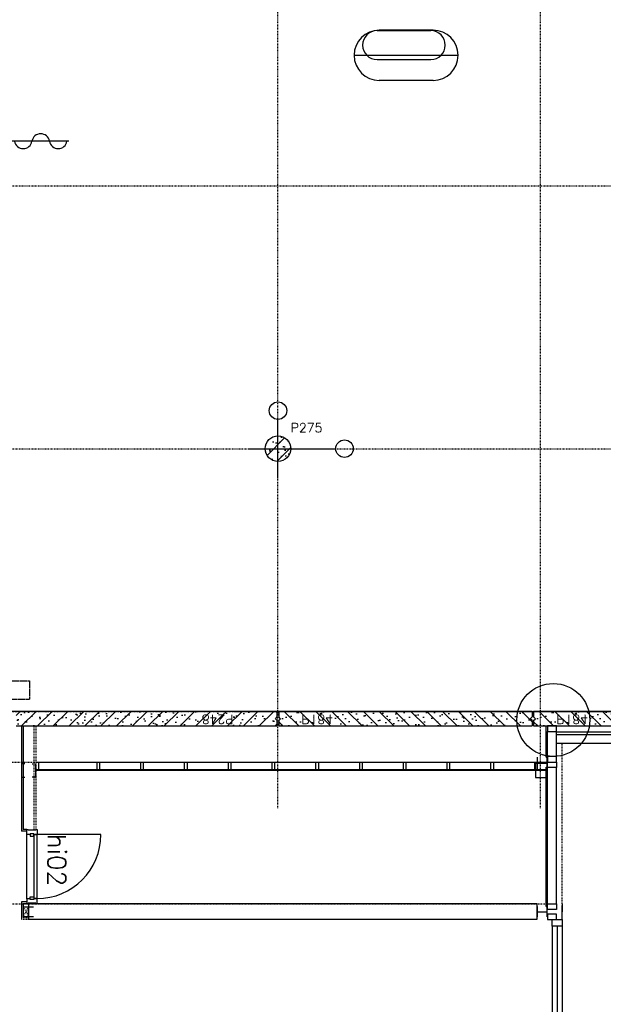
# Model space of a CAD drawing. Extents: x 0 to 1537, y 0 to 841.
# Tile 24 of 58: x 697 to 777, y 104 to 239. Entities that reach past the tile are written whole.
import ezdxf

# ---------------------------------------------------------------- set-up
doc = ezdxf.new("R2010")
doc.units = 0
doc.header["$PDSIZE"] = 2
for name, pattern in [('B0402', [9.375, 6.25, -3.125]), ('DASHDOT', [25.4, 12.7, -6.35, 0, -6.35]), ('DASHDOT2', [12.7, 6.35, -3.175, 0, -3.175]), ('E0001', [1, 1, 0]), ('HIDDEN2', [4.7625, 3.175, -1.5875])]:
    doc.linetypes.add(name, pattern=pattern)
for name, color, linetype in [('AB$1A---_ATTRIB', 9, 'CONTINUOUS'), ('AL$1A---_ALGEMEEN', 9, 'CONTINUOUS'), ('AT$1A---_TEKSTB', 8, 'CONTINUOUS'), ('GOTEN', 3, 'CONTINUOUS'), ('STRAMIEN', 1, 'CONTINUOUS'), ('VITELDATA', 1, 'CONTINUOUS')]:
    doc.layers.add(name, color=color, linetype=linetype)
doc.styles.add('B-01', font='romans.shx', dxfattribs={"width": 1.2})
doc.styles.add('ROMANS', font='romans.shx', dxfattribs={"height": 300})

# ---------------------------------------------------------------- blocks, each defined once
blk = doc.blocks.new('-STR-H2')
at = {"layer": 'AL$1A---_ALGEMEEN', "linetype": 'DASHDOT', "ltscale": 0.5}
blk.add_line((-3600, 0), (-9880, 0), dxfattribs=at)
at = {"layer": 'AL$1A---_ALGEMEEN', "linetype": 'Continuous', "ltscale": 2}
blk.add_circle((-10000, 0), 120, dxfattribs=at)
for p in [(-8560, 0), (-4960, 0)]:
    blk.add_point(p, dxfattribs=at)
blk = doc.blocks.new('-STR-P2')
at = {"layer": 'AL$1A---_ALGEMEEN', "linetype": 'DASHDOT', "ltscale": 0.1}
for p, q in [((0, -401), (0, 401)), ((-401, 0), (793, 0))]:
    blk.add_line(p, q, dxfattribs=at)
at = {"layer": 'AL$1A---_ALGEMEEN', "linetype": 'Continuous', "ltscale": 2}
for centre in [(0, 521), (913, 0)]:
    blk.add_circle(centre, 120, dxfattribs=at)
blk.add_point((0, 0), dxfattribs=at)
blk = doc.blocks.new('XREF_B-A3-II-112')
at = {"layer": 'AL$1A---_ALGEMEEN', "ltscale": 2}
h = blk.add_hatch(dxfattribs=at)
h.set_pattern_fill('PREFB', color=8, scale=8, angle=180, style=0)
h.set_pattern_definition([(225, (86663.04, 40203.07), (108.61, -108.61), []), (197, (86663.04, 40203.07), (-41.26, -127.724), [0, -130.56, -73.92, 0, -107.52]), (228, (86663.04, 40203.07), (29.465, -129.875), [0, -129.28, 0, -131.84, 0, -106.24]), (251, (86663.04, 40203.07), (76.66, -107.62), [0, -128, 0, -768, -105.28])])
h.paths.add_polyline_path([(86838, 40203, 1), (86488, 40203, 1)])
h = blk.add_hatch(dxfattribs=at)
h.set_pattern_fill('PREFB', color=8, scale=8, angle=360, style=0)
h.set_pattern_definition([(45, (86663.04, 36603.07), (-108.6116, 108.6116), []), (17, (86663.04, 36603.07), (41.26, 127.7242), [0, -130.56, -73.92, 0, -107.52]), (48, (86663.04, 36603.07), (-29.465, 129.875), [0, -129.28, 0, -131.84, 0, -106.24]), (71, (86663.04, 36603.07), (-76.6585, 107.621), [0, -128, 0, -768, -105.28])])
h.paths.add_polyline_path([(83073, 36403), (86653, 36403), (86653, 36478), (86628, 36503), (86653, 36528), (86653, 36603), (83073, 36603), (83073, 36528), (83098, 36503), (83073, 36478)])
at = {"layer": 'AL$1A---_ALGEMEEN'}
h = blk.add_hatch(dxfattribs=at)
h.set_pattern_fill('PREFB', color=8, scale=8, angle=180, style=0)
h.set_pattern_definition([(135, (86768.04, 36603.07), (108.6116, 108.6116), []), (163, (86768.04, 36603.07), (-41.26, 127.724), [0, -130.56, -73.92, 0, -107.52]), (132, (86768.04, 36603.07), (29.465, 129.875), [0, -129.28, 0, -131.84, 0, -106.24]), (109, (86768.04, 36603.07), (76.6585, 107.621), [0, -128, 0, -768, -105.28])])
h.paths.add_polyline_path([(90148, 36528), (90123, 36503), (90148, 36478), (90148, 36403), (86673, 36403), (86673, 36478), (86698, 36503), (86673, 36528), (86673, 36603), (90148, 36603)])
h = blk.add_hatch(dxfattribs=at)
h.set_pattern_fill('PREFB', color=8, scale=8, angle=180, style=0)
h.set_pattern_definition([(135, (90263.04, 36603.07), (108.6116, 108.6116), []), (163, (90263.04, 36603.07), (-41.26, 127.724), [0, -130.56, -73.92, 0, -107.52]), (132, (90263.04, 36603.07), (29.465, 129.875), [0, -129.28, 0, -131.84, 0, -106.24]), (109, (90263.04, 36603.07), (76.6585, 107.621), [0, -128, 0, -768, -105.28])])
h.paths.add_polyline_path([(93643, 36528), (93618, 36503), (93643, 36478), (93643, 36403), (90168, 36403), (90168, 36478), (90193, 36503), (90168, 36528), (90168, 36603), (93643, 36603)])
at = {"layer": 'AL$1A---_ALGEMEEN', "color": 8, "linetype": 'ByBlock'}
for p, q in [((88759, 45930), (88021, 45930)), ((88790, 45936), (88050, 45936)), ((87706, 45593), (89133, 45593)), ((88761, 45531), (88021, 45531)), ((88790, 45250), (88050, 45250)), ((90480, 36403), (90360, 36403)), ((90360, 36403), (90360, 36327)), ((90360, 36327), (90480, 36327)), ((90480, 36327), (90480, 36403)), ((90480, 35984), (90360, 35984)), ((90360, 35984), (90360, 35908)), ((90360, 35832), (90360, 35908)), ((90360, 35908), (90480, 35908)), ((90360, 35908), (90480, 35908)), ((90480, 35908), (90480, 35984)), ((90480, 35908), (90480, 35832)), ((90480, 35832), (90360, 35832)), ((90360, 33890), (90360, 33966)), ((90360, 33966), (90480, 33966)), ((90480, 33890), (90360, 33890)), ((90480, 33966), (90480, 33890)), ((90560, 33966), (90560, 33858)), ((90560, 33750), (90560, 33858)), ((90421, 33660), (90421, 29956)), ((90421, 33651), (90421, 32824)), ((90490, 33660), (90490, 31898)), ((90490, 33651), (90490, 32824)), ((90560, 33660), (90560, 29956)), ((90560, 33651), (90560, 32824))]:
    blk.add_line(p, q, dxfattribs=at)
at = {"layer": 'AL$1A---_ALGEMEEN', "color": 8, "ltscale": 2}
for p, q in [((83794, 44416), (82498, 44416)), ((83145, 36403), (83145, 34960)), ((83170, 36403), (83170, 34985)), ((90480, 36323), (94143, 36323)), ((94183, 36283), (90480, 36283)), ((90480, 36168), (90480, 36283)), ((90480, 36168), (94298, 36168)), ((83341, 35908), (90217, 35908)), ((83379, 35908), (83379, 35808)), ((84179, 35908), (84217, 35908)), ((84179, 35908), (84179, 35808)), ((84217, 35908), (84217, 35808)), ((84779, 35908), (84817, 35908)), ((84779, 35908), (84779, 35808)), ((84817, 35908), (84817, 35808)), ((85379, 35908), (85417, 35908)), ((85379, 35908), (85379, 35808)), ((85417, 35908), (85417, 35808)), ((85979, 35908), (86017, 35908)), ((85979, 35908), (85979, 35808)), ((86017, 35908), (86017, 35808)), ((86579, 35908), (86617, 35908)), ((86579, 35908), (86579, 35808)), ((86617, 35908), (86617, 35808)), ((87179, 35908), (87217, 35908)), ((87179, 35908), (87179, 35808)), ((87217, 35908), (87217, 35808)), ((87779, 35908), (87817, 35908)), ((87779, 35908), (87779, 35808)), ((87817, 35908), (87817, 35808)), ((88379, 35908), (88417, 35908)), ((88379, 35908), (88379, 35808)), ((88417, 35908), (88417, 35808)), ((88979, 35908), (89017, 35908)), ((88979, 35908), (88979, 35808)), ((89017, 35908), (89017, 35808)), ((89579, 35908), (89617, 35908)), ((89579, 35908), (89579, 35808)), ((89617, 35908), (89617, 35808)), ((90179, 35908), (90217, 35908)), ((90179, 35908), (90179, 35808)), ((90217, 35908), (90217, 35808)), ((90341, 35978), (90360, 35978)), ((83341, 35808), (90341, 35808)), ((83341, 35799), (90341, 35799)), ((90341, 35838), (90360, 35838)), ((83221, 34960), (83145, 34960)), ((83221, 34985), (83170, 34985)), ((83221, 34918), (83221, 34985)), ((83239, 34985), (83239, 34976)), ((83341, 34976), (83239, 34976)), ((83341, 34985), (83341, 34976)), ((83341, 34985), (83360, 34985)), ((83360, 34985), (83360, 34918)), ((83221, 34035), (83221, 34918)), ((83264, 34918), (83221, 34918)), ((83317, 34927), (83264, 34927)), ((83264, 34927), (83264, 34918)), ((83317, 34927), (83317, 34918)), ((83360, 34918), (83317, 34918)), ((84236, 34916), (83357, 34916)), ((83360, 34035), (83360, 34918)), ((83221, 34035), (83221, 33968)), ((83264, 34035), (83221, 34035)), ((83264, 34026), (83264, 34035)), ((83317, 34026), (83264, 34026)), ((83317, 34026), (83317, 34035)), ((83360, 34035), (83317, 34035)), ((83360, 33968), (83360, 34035)), ((83145, 33993), (83145, 33754)), ((83221, 33993), (83145, 33993)), ((83170, 33968), (83170, 33779)), ((83221, 33968), (83170, 33968)), ((83239, 33968), (83239, 33977)), ((83341, 33977), (83239, 33977)), ((83341, 33968), (83341, 33977)), ((83341, 33968), (83360, 33968)), ((90341, 33928), (90360, 33928)), ((90560, 33858), (90560, 33943))]:
    blk.add_line(p, q, dxfattribs=at)
at = {"layer": 'AL$1A---_ALGEMEEN', "color": 8, "linetype": 'DASHDOT', "ltscale": 0.5}
for p, q in [((86873, 36603), (82360, 36603)), ((86059, 36603), (91462, 36603)), ((89554, 36603), (94957, 36603))]:
    blk.add_line(p, q, dxfattribs=at)
at = {"layer": 'AL$1A---_ALGEMEEN', "color": 8, "linetype": 'Continuous'}
for p, q in [((86653, 36603), (83073, 36603)), ((86653, 36528), (86653, 36603)), ((86673, 36603), (86673, 36528)), ((90148, 36603), (86673, 36603)), ((90148, 36603), (90148, 36528)), ((90168, 36603), (90168, 36528)), ((93643, 36603), (90168, 36603)), ((86628, 36503), (86653, 36528)), ((86653, 36478), (86628, 36503)), ((86653, 36403), (86653, 36478)), ((86698, 36503), (86673, 36528)), ((86673, 36478), (86698, 36503)), ((86673, 36478), (86673, 36403)), ((90123, 36503), (90148, 36528)), ((90148, 36478), (90123, 36503)), ((90148, 36478), (90148, 36403)), ((90193, 36503), (90168, 36528)), ((90168, 36478), (90193, 36503)), ((90168, 36478), (90168, 36403)), ((83073, 36403), (86653, 36403)), ((86673, 36403), (90148, 36403)), ((90168, 36403), (93643, 36403)), ((83193, 35885), (83148, 35885)), ((83148, 35885), (83148, 35702)), ((83293, 35885), (83338, 35885)), ((83338, 35885), (83338, 35702)), ((90350, 35888), (90192, 35888)), ((90192, 35888), (90192, 35698)), ((83148, 35702), (83193, 35702)), ((83338, 35702), (83293, 35702)), ((90192, 35698), (90350, 35698))]:
    blk.add_line(p, q, dxfattribs=at)
at = {"layer": 'AL$1A---_ALGEMEEN', "color": 8, "linetype": 'DASHDOT2', "ltscale": 2}
for p, q in [((83316, 36403), (83316, 34976)), ((83341, 36403), (83341, 34976)), ((90560, 33966), (90560, 36158)), ((83145, 33754), (83243, 33754)), ((83170, 33779), (83243, 33779))]:
    blk.add_line(p, q, dxfattribs=at)
at = {"layer": 'AL$1A---_ALGEMEEN', "color": 8}
for p, q in [((90341, 35978), (90341, 36403)), ((90360, 35908), (90360, 36327)), ((90480, 35984), (90480, 36323)), ((90341, 33928), (90341, 35838)), ((90360, 33966), (90360, 35832)), ((90480, 33966), (90480, 35828)), ((90217, 33964), (83243, 33964)), ((83243, 33964), (83243, 33754)), ((90217, 33754), (90217, 33964)), ((83243, 33754), (90217, 33754))]:
    blk.add_line(p, q, dxfattribs=at)
at = {"layer": 'AL$1A---_ALGEMEEN', "color": 8, "linetype": 'DASHDOT2', "ltscale": 0.5}
blk.add_line((80780, 35908), (90217, 35908), dxfattribs=at)
at = {"layer": 'AL$1A---_ALGEMEEN', "color": 8, "linetype": 'B0402', "ltscale": 0.5}
blk.add_line((80773, 33968), (90421, 33968), dxfattribs=at)
at = {"layer": 'AL$1A---_ALGEMEEN', "color": 8, "linetype": 'HIDDEN2', "ltscale": 0.1}
for p, q in [((83173, 33925), (83243, 33797)), ((83173, 33792), (83243, 33920))]:
    blk.add_line(p, q, dxfattribs=at)
at = {"layer": 'AL$1A---_ALGEMEEN', "color": 8, "linetype": 'ByBlock', "ltscale": 2}
for points in [[(90217, 35978), (90217, 35838)], [(90217, 35908), (90350, 35908)], [(90350, 35978), (90350, 35838)], [(83173, 33925), (83313, 33925)], [(83243, 33792), (83243, 33925)], [(90217, 33928), (90217, 33788)], [(90350, 33928), (90350, 33788)], [(83173, 33792), (83313, 33792)], [(90217, 33858), (90350, 33858)]]:
    blk.add_lwpolyline(points, dxfattribs=at)
at = {"layer": 'AL$1A---_ALGEMEEN', "color": 8, "ltscale": 2}
for points in [[(83221, 34985), (83239, 34985)], [(83221, 33968), (83239, 33968)]]:
    blk.add_lwpolyline(points, dxfattribs=at)
at = {"layer": 'AL$1A---_ALGEMEEN', "color": 8}
for points in [[(83317, 34893), (83317, 34927), (83264, 34927), (83264, 34893)], [(83357, 34037), (83318, 34037), (83318, 34916), (83357, 34916)], [(83317, 34060), (83317, 34026), (83264, 34026), (83264, 34060)]]:
    blk.add_lwpolyline(points, close=True, dxfattribs=at)
at = {"layer": 'AL$1A---_ALGEMEEN', "color": 8, "linetype": 'ByBlock'}
for points in [[(90480, 33826), (90360, 33826), (90360, 33750), (90480, 33750)], [(90560, 33660), (90421, 33660), (90421, 33750), (90560, 33750)]]:
    blk.add_lwpolyline(points, close=True, dxfattribs=at)
at = {"layer": 'AL$1A---_ALGEMEEN', "color": 8, "linetype": 'Continuous'}
blk.add_circle((86663, 40203), 175, dxfattribs=at)
blk.add_circle((86663, 40203), 175, dxfattribs=at)
at = {"layer": 'AL$1A---_ALGEMEEN', "color": 8}
blk.add_circle((90439, 36485), 500, dxfattribs=at)
at = {"layer": 'AL$1A---_ALGEMEEN', "color": 8, "linetype": 'ByBlock'}
for centre, radius, start, end in [((88050, 45593), 343, 90, 270), ((88021, 45733), 198, 90, 270), ((88759, 45733), 198, 270, 90), ((88790, 45593), 343, 270, 90)]:
    blk.add_arc(centre, radius, start, end, dxfattribs=at)
at = {"layer": 'AL$1A---_ALGEMEEN', "color": 8, "ltscale": 2}
for centre, radius, start, end in [((83170, 44436), 122, 189.4623, 350.5377), ((83410, 44396), 122, 9.4623, 170.5377), ((83650, 44436), 122, 189.4623, 350.5377), ((83357, 34916), 879, 270.1955, 360)]:
    blk.add_arc(centre, radius, start, end, dxfattribs=at)
at = {"layer": 'AL$1A---_ALGEMEEN', "color": 8, "linetype": 'Continuous', "ltscale": 2}
for p in [(86663, 36603), (86768, 36603), (90263, 36603), (90368, 36603)]:
    blk.add_point(p, dxfattribs=at)
at = {"layer": 'STRAMIEN', "color": 8, "linetype": 'DASHDOT2'}
for p, q in [((86663, 35276), (86663, 95903)), ((90263, 35276), (90263, 95903)), ((18013, 43803), (104928, 43803)), ((18013, 40203), (104928, 40203)), ((18013, 36603), (104928, 36603))]:
    blk.add_line(p, q, dxfattribs=at)
at = {"layer": 'AL$1A---_ALGEMEEN', "color": 8, "linetype": 'DASHDOT', "ltscale": 0.5}
blk.add_blockref('-STR-P2', (86663, 40203), dxfattribs=at)
at = {"layer": 'AL$1A---_ALGEMEEN', "color": 8, "linetype": 'Continuous', "ltscale": 2}
blk.add_blockref('-STR-H2', (88023, 36603), dxfattribs=at)
at = {"layer": 'AB$1A---_ATTRIB', "color": 8, "linetype": 'Continuous', "style": 'ROMANS'}
for tag, p, height in [('RUIMTENUMMER', (60177, 86637), 200), ('PEILMAAT', (60123, 86380), 150), ('RUIMTENUMMER', (23322, 85669), 200), ('PEILMAAT', (23267, 85412), 150), ('RUIMTENUMMER', (25656, 84910), 200), ('RUIMTENUMMER', (66336, 84907), 200), ('PEILMAAT', (25602, 84653), 150), ('PEILMAAT', (66282, 84649), 150), ('RUIMTENUMMER', (23537, 82919), 200), ('PEILMAAT', (23482, 82661), 150), ('RUIMTENUMMER', (84269, 82608), 200), ('PEILMAAT', (84214, 82351), 150), ('RUIMTENUMMER', (23681, 80585), 200), ('PEILMAAT', (23626, 80328), 150), ('RUIMTENUMMER', (22894, 79094), 200), ('RUIMTENUMMER', (66336, 79048), 200), ('PEILMAAT', (22839, 78837), 150), ('PEILMAAT', (66282, 78791), 150), ('RUIMTENUMMER', (84269, 77245), 200), ('PEILMAAT', (84214, 76988), 150), ('RUIMTENUMMER', (81101, 75686), 200), ('RUIMTENUMMER', (83671, 75687), 200), ('RUIMTENUMMER', (86015, 75686), 200), ('RUIMTENUMMER', (25752, 75504), 200), ('RUIMTENUMMER', (75644, 75605), 200), ('PEILMAAT', (81047, 75429), 150), ('PEILMAAT', (83616, 75430), 150), ('PEILMAAT', (85961, 75429), 150), ('PEILMAAT', (75590, 75347), 150), ('RUIMTENUMMER', (93081, 75257), 200), ('PEILMAAT', (25698, 75247), 150), ('PEILMAAT', (93026, 75000), 150), ('RUIMTENUMMER', (88630, 74488), 200), ('PEILMAAT', (88576, 74231), 150), ('RUIMTENUMMER', (73290, 74100), 200), ('RUIMTENUMMER', (75369, 73882), 200), ('PEILMAAT', (73235, 73843), 150), ('PEILMAAT', (75315, 73624), 150), ('RUIMTENUMMER', (78391, 73378), 200), ('RUIMTENUMMER', (23083, 73242), 200), ('RUIMTENUMMER', (25752, 73237), 200), ('PEILMAAT', (78337, 73120), 150), ('PEILMAAT', (23029, 72985), 150), ('PEILMAAT', (25698, 72979), 150), ('RUIMTENUMMER', (44810, 70416), 200), ('PEILMAAT', (44756, 70158), 150), ('RUIMTENUMMER', (83574, 63583), 200), ('RUIMTENUMMER', (44810, 63429), 200), ('PEILMAAT', (83520, 63326), 150), ('PEILMAAT', (44756, 63172), 150), ('RUIMTENUMMER', (75343, 53663), 200), ('RUIMTENUMMER', (78500, 53652), 200), ('RUIMTENUMMER', (23322, 53269), 200), ('PEILMAAT', (75289, 53406), 150), ('PEILMAAT', (78446, 53394), 150), ('PEILMAAT', (23267, 53012), 150), ('RUIMTENUMMER', (25658, 52384), 200), ('PEILMAAT', (25603, 52127), 150), ('RUIMTENUMMER', (23527, 50518), 200), ('PEILMAAT', (23472, 50260), 150), ('RUIMTENUMMER', (80352, 50113), 200), ('PEILMAAT', (80297, 49856), 150), ('RUIMTENUMMER', (73192, 49570), 200), ('PEILMAAT', (73138, 49313), 150), ('RUIMTENUMMER', (81728, 49257), 200), ('PEILMAAT', (81673, 49000), 150), ('RUIMTENUMMER', (76409, 48643), 200), ('RUIMTENUMMER', (79143, 48643), 200), ('PEILMAAT', (76354, 48386), 150), ('PEILMAAT', (79089, 48386), 150), ('RUIMTENUMMER', (23681, 48185), 200), ('PEILMAAT', (23626, 47928), 150), ('RUIMTENUMMER', (22696, 46692), 200), ('RUIMTENUMMER', (77664, 46745), 200), ('PEILMAAT', (22641, 46435), 150), ('PEILMAAT', (77610, 46488), 150), ('RUIMTENUMMER', (87918, 45636), 200), ('PEILMAAT', (87863, 45379), 150), ('RUIMTENUMMER', (77664, 43246), 200), ('RUIMTENUMMER', (24055, 43108), 200), ('RUIMTENUMMER', (25752, 43104), 200), ('PEILMAAT', (77610, 42989), 150), ('PEILMAAT', (24001, 42851), 150), ('PEILMAAT', (25698, 42847), 150), ('RUIMTENUMMER', (25752, 40842), 200), ('PEILMAAT', (25698, 40585), 150), ('RUIMTENUMMER', (76511, 38932), 200), ('RUIMTENUMMER', (80009, 38932), 200), ('PEILMAAT', (76457, 38675), 150), ('PEILMAAT', (79955, 38675), 150), ('RUIMTENUMMER', (81728, 37671), 200), ('PEILMAAT', (81673, 37413), 150)]:
    blk.add_attdef(tag, p, '', height=height, dxfattribs=at)
for tag, p, height in [('RUIMTENUMMER', (22253, 82959), 200), ('PEILMAAT', (22510, 82905), 150), ('RUIMTENUMMER', (22255, 50559), 200), ('PEILMAAT', (22512, 50505), 150)]:
    blk.add_attdef(tag, p, '', height=height, rotation=90, dxfattribs=at)
at = {"layer": 'AB$1A---_ATTRIB', "color": 8, "style": 'B-01', "oblique": 15, "flags": 1}
for tag, p in [('SCHACHT', (75598, 75883)), ('KOOI', (75868, 75883)), ('DAGMAAT', (76138, 75883)), ('GEWICHT', (76408, 75883)), ('PERSONEN', (76678, 75883))]:
    blk.add_attdef(tag, p, '', height=180, rotation=270, dxfattribs=at)
at = {"layer": 'AT$1A---_TEKSTB', "color": 8, "ltscale": 2, "style": 'ROMANS'}
blk.add_text('P275', height=125, dxfattribs=at).set_placement((86838, 40427))
for s, height, rotation, p in [('P248', 125, 180, (86053, 36556)), ('hi02', 250, 270, (83506, 34925))]:
    blk.add_text(s, height=height, rotation=rotation, dxfattribs=at).set_placement(p)
at = {"layer": 'AT$1A---_TEKSTB', "color": 8, "ltscale": 2, "style": 'ROMANS', "oblique": -180, "text_generation_flag": 4}
for p in [(86983, 36556), (90478, 36556)]:
    blk.add_text('P184', height=125, dxfattribs=at).set_placement(p)

msp = doc.modelspace()

# ---------------------------------------------------------------- linework, layer by layer
at = {"layer": 'GOTEN', "linetype": 'E0001'}
for p, q in [((692.5, 148.46), (698.27, 148.46)), ((698.27, 148.46), (698.27, 145.96)), ((692.29, 145.96), (698.27, 145.96))]:
    msp.add_line(p, q, dxfattribs=at)

# ---------------------------------------------------------------- block references
at = {"layer": 'VITELDATA', "xscale": 0.01, "yscale": 0.01, "zscale": 0.01}
msp.add_blockref('XREF_B-A3-II-112', (-134.29, -221.75), dxfattribs=at)

doc.saveas('drawing.dxf')
